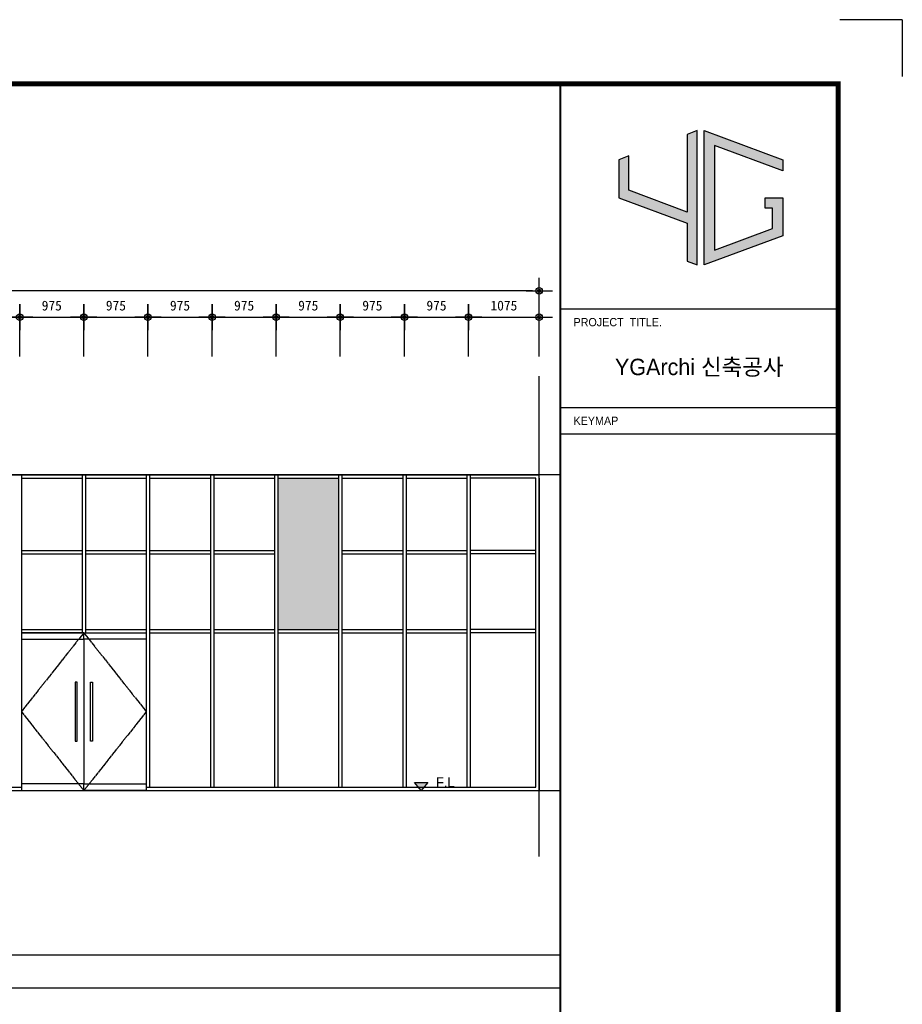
# Model space of a CAD drawing. Header units: millimetres. Extents: x 3445018 to 4174071, y -6064565 to -5122887.
# Tile 49 of 192: x 3782200 to 3795621, y -5601190 to -5586215. Entities that reach past the tile are written whole.
import ezdxf
from ezdxf.enums import TextEntityAlignment as Align

# ---------------------------------------------------------------- set-up
doc = ezdxf.new("R2010")
doc.units = ezdxf.units.MM
doc.header["$MEASUREMENT"] = 0
doc.linetypes.add('CEN', pattern=[66, 60, -2, 2, -2])
doc.layers.get('0').update_dxf_attribs({"linetype": 'CONTINUOUS'})
doc.layers.get('DEFPOINTS').update_dxf_attribs({"linetype": 'CONTINUOUS'})
for name, color, linetype in [('3', 3, 'CONTINUOUS'), ('A_GE_CEN', 1, 'CEN'), ('A_GE_FORM', 7, 'CONTINUOUS'), ('A_GE_SYM', 7, 'CONTINUOUS'), ('A_GE_TEXT', 3, 'CONTINUOUS'), ('CEN', 13, 'CEN'), ('DIM', 7, 'CONTINUOUS'), ('EL3', 7, 'CONTINUOUS'), ('SO-252', 252, 'CONTINUOUS'), ('TABLE', 7, 'CONTINUOUS'), ('WIN1', 4, 'CONTINUOUS'), ('WIN2', 9, 'CONTINUOUS')]:
    doc.layers.add(name, color=color, linetype=linetype)
doc.styles.add('HY울릉도 L', font='txt')
doc.styles.add('SDP-S', font='txt')
doc.styles.add('굴림', font='txt')
doc.styles.add('돋움', font='txt')
doc.dimstyles.new('SMDI-3', dxfattribs={"dimtxt": 3, "dimasz": 1, "dimexe": 2, "dimexo": 3, "dimgap": 1, "dimtad": 1, "dimdsep": 46, "dimtxsty": 'HY울릉도 L', "dimblk": 'Z_DOT', "dimcen": 2.5, "dimdle": 1.5, "dimclrd": 1, "dimclre": 1, "dimclrt": 2, "dimadec": 0, "dimazin": 0, "dimtfac": 1, "dimtix": 1, "dimtmove": 2, "dimatfit": 3, "dimldrblk": 'Z_DOT', "dimfxl": 2, "dimtvp": 1, "dimtolj": 1, "dimtzin": 0, "dimarcsym": 0})

# ---------------------------------------------------------------- blocks, each defined once
blk = doc.blocks.new('AW3')
at = {"layer": 'SO-252', "ltscale": 200}
h = blk.add_hatch(color=256, dxfattribs=at)
h.dxf.hatch_style = 1
h.paths.add_polyline_path([(3299063, -5424956), (3298138, -5424956), (3298138, -5427256), (3299063, -5427256)])
h.paths.add_polyline_path([(3306863, -5424956), (3305938, -5424956), (3305938, -5427256), (3306863, -5427256)])
h.paths.add_polyline_path([(3314663, -5424956), (3313738, -5424956), (3313738, -5427256), (3314663, -5427256)])
h.paths.add_polyline_path([(3322463, -5424955), (3321538, -5424955), (3321538, -5427256), (3322463, -5427256)])
at = {"layer": 'CEN'}
for points in [[(3318588, -5427306), (3317638, -5428506), (3318588, -5429706)], [(3318588, -5427306), (3319538, -5428506), (3318588, -5429706)]]:
    blk.add_lwpolyline(points, dxfattribs=at)
at = {"layer": 'EL3', "ltscale": 200}
blk.add_line((3325513, -5424956), (3325513, -5429706), dxfattribs=at)
at = {"layer": 'WIN1', "ltscale": 200}
for p, q in [((3292163, -5424906), (3325513, -5424906)), ((3317638, -5424906), (3317638, -5429606)), ((3317638, -5424956), (3318563, -5424956)), ((3318563, -5424906), (3318563, -5427306)), ((3318613, -5424906), (3318613, -5427306)), ((3318613, -5424956), (3319538, -5424956)), ((3319538, -5424906), (3319538, -5429606)), ((3319588, -5424906), (3319588, -5429656)), ((3319588, -5424956), (3320513, -5424956)), ((3320513, -5424906), (3320513, -5429656)), ((3320563, -5424906), (3320563, -5429656)), ((3320563, -5424956), (3321488, -5424956)), ((3321488, -5424906), (3321488, -5429656)), ((3321538, -5424906), (3321538, -5429656)), ((3321538, -5424955), (3322463, -5424955)), ((3322463, -5424906), (3322463, -5429656)), ((3322513, -5424906), (3322513, -5429656)), ((3322513, -5424956), (3323438, -5424956)), ((3323438, -5424906), (3323438, -5429656)), ((3323488, -5424906), (3323488, -5429656)), ((3323488, -5424956), (3324413, -5424956)), ((3324413, -5424906), (3324413, -5429656)), ((3324463, -5424906), (3324463, -5429656)), ((3325463, -5424956), (3324463, -5424956)), ((3325463, -5429656), (3325463, -5424956)), ((3325513, -5429706), (3325513, -5424906)), ((3317638, -5426056), (3318563, -5426056)), ((3317638, -5426106), (3318563, -5426106)), ((3318613, -5426056), (3319538, -5426056)), ((3318613, -5426106), (3319538, -5426106)), ((3319588, -5426056), (3320513, -5426056)), ((3319588, -5426106), (3320513, -5426106)), ((3320563, -5426056), (3321488, -5426056)), ((3320563, -5426106), (3321488, -5426106)), ((3322513, -5426056), (3323438, -5426056)), ((3322513, -5426106), (3323438, -5426106)), ((3323488, -5426056), (3324413, -5426056)), ((3323488, -5426106), (3324413, -5426106)), ((3325463, -5426056), (3324463, -5426056)), ((3325463, -5426106), (3324463, -5426106)), ((3317638, -5427256), (3318563, -5427256)), ((3317638, -5427306), (3318563, -5427306)), ((3318613, -5427256), (3319538, -5427256)), ((3318613, -5427306), (3319538, -5427306)), ((3319588, -5427256), (3320513, -5427256)), ((3319588, -5427306), (3320513, -5427306)), ((3320563, -5427256), (3321488, -5427256)), ((3320563, -5427306), (3321488, -5427306)), ((3321538, -5427256), (3322463, -5427256)), ((3321538, -5427306), (3322463, -5427306)), ((3322513, -5427256), (3323438, -5427256)), ((3322513, -5427306), (3323438, -5427306)), ((3323488, -5427256), (3324413, -5427256)), ((3323488, -5427306), (3324413, -5427306)), ((3325463, -5427256), (3324463, -5427256)), ((3325463, -5427306), (3324463, -5427306)), ((3318588, -5427406), (3318588, -5429606)), ((3313200, -5429656), (3317638, -5429656)), ((3319538, -5429656), (3325463, -5429656))]:
    blk.add_line(p, q, dxfattribs=at)
for points in [[(3317638, -5427406), (3318588, -5427406), (3318588, -5427306), (3317638, -5427306)], [(3319538, -5427406), (3318588, -5427406), (3318588, -5427306), (3319538, -5427306)], [(3317638, -5429706), (3318588, -5429706), (3318588, -5429606), (3317638, -5429606)], [(3319538, -5429706), (3318588, -5429706), (3318588, -5429606), (3319538, -5429606)]]:
    blk.add_lwpolyline(points, close=True, dxfattribs=at)
blk.add_lwpolyline([(3296138, -5429706), (3295188, -5429706), (3295188, -5429606), (3296138, -5429606), (3296138, -5429706), (3325513, -5429706)], dxfattribs=at)
at = {"layer": 'WIN2', "ltscale": 200}
for points in [[(3318458, -5428956), (3318488, -5428956), (3318488, -5428056), (3318458, -5428056)], [(3318718, -5428956), (3318688, -5428956), (3318688, -5428056), (3318718, -5428056)]]:
    blk.add_lwpolyline(points, close=True, dxfattribs=at)
blk = doc.blocks.new('sheet _서영')
at = {"true_color": 0xf50000}
h = blk.add_hatch(color=1, dxfattribs=at)
h.dxf.hatch_style = 1
h.paths.add_polyline_path([(-361932.13, -1058516.3), (-361932.13, -1058505.89), (-361935.25, -1058507.04), (-361935.25, -1058518.6), (-361914.45, -1058526.3), (-361914.45, -1058537.86), (-361911.33, -1058539.01), (-361911.33, -1058498.18), (-361914.45, -1058499.34), (-361914.45, -1058522.97)])
h.paths.add_polyline_path([(-361906.13, -1058502.67), (-361885.33, -1058510.37), (-361885.33, -1058507.04), (-361909.25, -1058498.18), (-361909.25, -1058539.01), (-361885.33, -1058530.15), (-361885.33, -1058518.6), (-361890.73, -1058518.6), (-361890.73, -1058521.72), (-361888.45, -1058521.72), (-361888.45, -1058527.98), (-361906.13, -1058534.53)])
at = {"color": 1, "true_color": 0xf50000}
for points in [[(-361932.13, -1058505.89), (-361935.25, -1058507.04), (-361935.25, -1058518.6), (-361914.45, -1058526.3), (-361914.45, -1058537.86), (-361911.33, -1058539.01), (-361911.33, -1058498.18), (-361914.45, -1058499.34), (-361914.45, -1058522.97), (-361932.13, -1058516.3), (-361932.13, -1058505.89), (-361935.25, -1058507.04)], [(-361890.73, -1058518.6), (-361885.33, -1058518.6), (-361885.33, -1058530.15), (-361909.25, -1058539.01), (-361909.25, -1058498.18), (-361885.33, -1058507.04), (-361885.33, -1058510.37), (-361906.13, -1058502.67), (-361906.13, -1058534.53), (-361888.45, -1058527.98), (-361888.45, -1058521.72), (-361890.73, -1058521.72), (-361890.73, -1058521.72), (-361890.73, -1058518.6)]]:
    blk.add_lwpolyline(points, dxfattribs=at)
at = {"layer": 'A_GE_FORM'}
for q in [(-361867.99, -1058464.44), (-361848.99, -1058481.68)]:
    blk.add_line((-361848.99, -1058464.44), q, dxfattribs=at)
at = {"layer": 'A_GE_FORM', "color": 161}
for p, q in [((-361952.99, -1058552.43), (-361868.99, -1058552.43)), ((-361952.99, -1058582.43), (-361868.99, -1058582.43)), ((-361952.99, -1058590.43), (-361868.99, -1058590.43))]:
    blk.add_line(p, q, dxfattribs=at)
at = {"layer": 'A_GE_FORM', "const_width": 1.5}
blk.add_lwpolyline([(-361868.49, -1059038.93), (-362670.49, -1059038.93), (-362670.49, -1058483.93), (-361868.49, -1058483.93)], close=True, dxfattribs=at)
at = {"layer": 'A_GE_FORM', "const_width": 0.6}
blk.add_lwpolyline([(-361952.99, -1059038.93), (-361952.99, -1058483.93)], dxfattribs=at)
at = {"layer": 'A_GE_TEXT', "style": '돋움'}
for s, p in [('PROJECT  TITLE.', (-361948.99, -1058556.43)), ('KEYMAP', (-361948.99, -1058586.43))]:
    blk.add_text(s, height=2.5, dxfattribs=at).set_placement(p, align=Align.MIDDLE_LEFT)
at = {"layer": 'A_GE_TEXT', "style": '굴림'}
blk.add_text('YGArchi 신축공사', height=5, dxfattribs=at).set_placement((-361910.74, -1058570.06), align=Align.MIDDLE_CENTER)
blk = doc.blocks.new('Z_DOT')
at = {"layer": 'DIM', "color": 1, "ltscale": 3}
for p, q in [((0, -2), (0, 2)), ((-2, 0), (2, 0))]:
    blk.add_line(p, q, dxfattribs=at)
for radius in [0.5, 0.25]:
    blk.add_circle((0, 0), radius, dxfattribs=at)
blk = doc.blocks.new('*D572')
at = {"layer": 'DEFPOINTS', "color": 0, "ltscale": 3, "transparency": 16777216}
for p in [(3756750, -5590339), (3756750, -5591639), (3790100, -5591639)]:
    blk.add_point(p, dxfattribs=at)
at = {"layer": 'DIM', "color": 1, "lineweight": -2, "ltscale": 3, "transparency": 16777216}
for p, q in [((3756750, -5591339), (3756750, -5590139)), ((3790100, -5591339), (3790100, -5590139)), ((3790000, -5590339), (3756850, -5590339))]:
    blk.add_line(p, q, dxfattribs=at)
at = {"layer": 'DIM', "color": 1, "lineweight": -2, "ltscale": 3, "transparency": 16777216, "xscale": 100, "yscale": 100, "zscale": 100, "rotation": 180}
blk.add_blockref('Z_DOT', (3756750, -5590339), dxfattribs=at)
at = {"layer": 'DIM', "color": 1, "lineweight": -2, "ltscale": 3, "transparency": 16777216, "xscale": 100, "yscale": 100, "zscale": 100}
blk.add_blockref('Z_DOT', (3790100, -5590339), dxfattribs=at)
at = {"layer": 'DIM', "color": 2, "ltscale": 3, "transparency": 16777216, "insert": (3773425, -5590164), "char_height": 150, "attachment_point": 5, "style": 'SDP-S'}
blk.add_mtext('\\A1;33350', dxfattribs=at)
blk = doc.blocks.new('*D598')
at = {"layer": 'DEFPOINTS', "color": 0, "ltscale": 3, "transparency": 16777216}
for p in [(3782200, -5590739), (3781225, -5591639), (3782200, -5591639)]:
    blk.add_point(p, dxfattribs=at)
at = {"layer": 'DIM', "color": 1, "lineweight": -2, "ltscale": 3, "transparency": 16777216}
for p, q in [((3781225, -5591339), (3781225, -5590539)), ((3782200, -5591339), (3782200, -5590539)), ((3781325, -5590739), (3782100, -5590739))]:
    blk.add_line(p, q, dxfattribs=at)
at = {"layer": 'DIM', "color": 1, "lineweight": -2, "ltscale": 3, "transparency": 16777216, "xscale": 100, "yscale": 100, "zscale": 100, "rotation": 180}
blk.add_blockref('Z_DOT', (3781225, -5590739), dxfattribs=at)
at = {"layer": 'DIM', "color": 1, "lineweight": -2, "ltscale": 3, "transparency": 16777216, "xscale": 100, "yscale": 100, "zscale": 100}
blk.add_blockref('Z_DOT', (3782200, -5590739), dxfattribs=at)
at = {"layer": 'DIM', "color": 2, "ltscale": 3, "transparency": 16777216, "insert": (3781713, -5590564), "char_height": 150, "attachment_point": 5, "style": 'SDP-S'}
blk.add_mtext('\\A1;975', dxfattribs=at)
blk = doc.blocks.new('*D599')
at = {"layer": 'DEFPOINTS', "color": 0, "ltscale": 3, "transparency": 16777216}
for p in [(3783175, -5590739), (3782200, -5591639), (3783175, -5591639)]:
    blk.add_point(p, dxfattribs=at)
at = {"layer": 'DIM', "color": 1, "lineweight": -2, "ltscale": 3, "transparency": 16777216}
for p, q in [((3782200, -5591339), (3782200, -5590539)), ((3783175, -5591339), (3783175, -5590539)), ((3782300, -5590739), (3783075, -5590739))]:
    blk.add_line(p, q, dxfattribs=at)
at = {"layer": 'DIM', "color": 1, "lineweight": -2, "ltscale": 3, "transparency": 16777216, "xscale": 100, "yscale": 100, "zscale": 100, "rotation": 180}
blk.add_blockref('Z_DOT', (3782200, -5590739), dxfattribs=at)
at = {"layer": 'DIM', "color": 1, "lineweight": -2, "ltscale": 3, "transparency": 16777216, "xscale": 100, "yscale": 100, "zscale": 100}
blk.add_blockref('Z_DOT', (3783175, -5590739), dxfattribs=at)
at = {"layer": 'DIM', "color": 2, "ltscale": 3, "transparency": 16777216, "insert": (3782688, -5590564), "char_height": 150, "attachment_point": 5, "style": 'SDP-S'}
blk.add_mtext('\\A1;975', dxfattribs=at)
blk = doc.blocks.new('*D600')
at = {"layer": 'DEFPOINTS', "color": 0, "ltscale": 3, "transparency": 16777216}
for p in [(3784150, -5590739), (3783175, -5591639), (3784150, -5591639)]:
    blk.add_point(p, dxfattribs=at)
at = {"layer": 'DIM', "color": 1, "lineweight": -2, "ltscale": 3, "transparency": 16777216}
for p, q in [((3783175, -5591339), (3783175, -5590539)), ((3784150, -5591339), (3784150, -5590539)), ((3783275, -5590739), (3784050, -5590739))]:
    blk.add_line(p, q, dxfattribs=at)
at = {"layer": 'DIM', "color": 1, "lineweight": -2, "ltscale": 3, "transparency": 16777216, "xscale": 100, "yscale": 100, "zscale": 100, "rotation": 180}
blk.add_blockref('Z_DOT', (3783175, -5590739), dxfattribs=at)
at = {"layer": 'DIM', "color": 1, "lineweight": -2, "ltscale": 3, "transparency": 16777216, "xscale": 100, "yscale": 100, "zscale": 100}
blk.add_blockref('Z_DOT', (3784150, -5590739), dxfattribs=at)
at = {"layer": 'DIM', "color": 2, "ltscale": 3, "transparency": 16777216, "insert": (3783663, -5590564), "char_height": 150, "attachment_point": 5, "style": 'SDP-S'}
blk.add_mtext('\\A1;975', dxfattribs=at)
blk = doc.blocks.new('*D601')
at = {"layer": 'DEFPOINTS', "color": 0, "ltscale": 3, "transparency": 16777216}
for p in [(3785125, -5590739), (3784150, -5591639), (3785125, -5591639)]:
    blk.add_point(p, dxfattribs=at)
at = {"layer": 'DIM', "color": 1, "lineweight": -2, "ltscale": 3, "transparency": 16777216}
for p, q in [((3784150, -5591339), (3784150, -5590539)), ((3785125, -5591339), (3785125, -5590539)), ((3784250, -5590739), (3785025, -5590739))]:
    blk.add_line(p, q, dxfattribs=at)
at = {"layer": 'DIM', "color": 1, "lineweight": -2, "ltscale": 3, "transparency": 16777216, "xscale": 100, "yscale": 100, "zscale": 100, "rotation": 180}
blk.add_blockref('Z_DOT', (3784150, -5590739), dxfattribs=at)
at = {"layer": 'DIM', "color": 1, "lineweight": -2, "ltscale": 3, "transparency": 16777216, "xscale": 100, "yscale": 100, "zscale": 100}
blk.add_blockref('Z_DOT', (3785125, -5590739), dxfattribs=at)
at = {"layer": 'DIM', "color": 2, "ltscale": 3, "transparency": 16777216, "insert": (3784638, -5590564), "char_height": 150, "attachment_point": 5, "style": 'SDP-S'}
blk.add_mtext('\\A1;975', dxfattribs=at)
blk = doc.blocks.new('*D602')
at = {"layer": 'DEFPOINTS', "color": 0, "ltscale": 3, "transparency": 16777216}
for p in [(3786100, -5590739), (3785125, -5591639), (3786100, -5591639)]:
    blk.add_point(p, dxfattribs=at)
at = {"layer": 'DIM', "color": 1, "lineweight": -2, "ltscale": 3, "transparency": 16777216}
for p, q in [((3785125, -5591339), (3785125, -5590539)), ((3786100, -5591339), (3786100, -5590539)), ((3785225, -5590739), (3786000, -5590739))]:
    blk.add_line(p, q, dxfattribs=at)
at = {"layer": 'DIM', "color": 1, "lineweight": -2, "ltscale": 3, "transparency": 16777216, "xscale": 100, "yscale": 100, "zscale": 100, "rotation": 180}
blk.add_blockref('Z_DOT', (3785125, -5590739), dxfattribs=at)
at = {"layer": 'DIM', "color": 1, "lineweight": -2, "ltscale": 3, "transparency": 16777216, "xscale": 100, "yscale": 100, "zscale": 100}
blk.add_blockref('Z_DOT', (3786100, -5590739), dxfattribs=at)
at = {"layer": 'DIM', "color": 2, "ltscale": 3, "transparency": 16777216, "insert": (3785613, -5590564), "char_height": 150, "attachment_point": 5, "style": 'SDP-S'}
blk.add_mtext('\\A1;975', dxfattribs=at)
blk = doc.blocks.new('*D603')
at = {"layer": 'DEFPOINTS', "color": 0, "ltscale": 3, "transparency": 16777216}
for p in [(3787075, -5590739), (3786100, -5591639), (3787075, -5591639)]:
    blk.add_point(p, dxfattribs=at)
at = {"layer": 'DIM', "color": 1, "lineweight": -2, "ltscale": 3, "transparency": 16777216}
for p, q in [((3786100, -5591339), (3786100, -5590539)), ((3787075, -5591339), (3787075, -5590539)), ((3786200, -5590739), (3786975, -5590739))]:
    blk.add_line(p, q, dxfattribs=at)
at = {"layer": 'DIM', "color": 1, "lineweight": -2, "ltscale": 3, "transparency": 16777216, "xscale": 100, "yscale": 100, "zscale": 100, "rotation": 180}
blk.add_blockref('Z_DOT', (3786100, -5590739), dxfattribs=at)
at = {"layer": 'DIM', "color": 1, "lineweight": -2, "ltscale": 3, "transparency": 16777216, "xscale": 100, "yscale": 100, "zscale": 100}
blk.add_blockref('Z_DOT', (3787075, -5590739), dxfattribs=at)
at = {"layer": 'DIM', "color": 2, "ltscale": 3, "transparency": 16777216, "insert": (3786588, -5590564), "char_height": 150, "attachment_point": 5, "style": 'SDP-S'}
blk.add_mtext('\\A1;975', dxfattribs=at)
blk = doc.blocks.new('*D604')
at = {"layer": 'DEFPOINTS', "color": 0, "ltscale": 3, "transparency": 16777216}
for p in [(3788050, -5590739), (3787075, -5591639), (3788050, -5591639)]:
    blk.add_point(p, dxfattribs=at)
at = {"layer": 'DIM', "color": 1, "lineweight": -2, "ltscale": 3, "transparency": 16777216}
for p, q in [((3787075, -5591339), (3787075, -5590539)), ((3788050, -5591339), (3788050, -5590539)), ((3787175, -5590739), (3787950, -5590739))]:
    blk.add_line(p, q, dxfattribs=at)
at = {"layer": 'DIM', "color": 1, "lineweight": -2, "ltscale": 3, "transparency": 16777216, "xscale": 100, "yscale": 100, "zscale": 100, "rotation": 180}
blk.add_blockref('Z_DOT', (3787075, -5590739), dxfattribs=at)
at = {"layer": 'DIM', "color": 1, "lineweight": -2, "ltscale": 3, "transparency": 16777216, "xscale": 100, "yscale": 100, "zscale": 100}
blk.add_blockref('Z_DOT', (3788050, -5590739), dxfattribs=at)
at = {"layer": 'DIM', "color": 2, "ltscale": 3, "transparency": 16777216, "insert": (3787563, -5590564), "char_height": 150, "attachment_point": 5, "style": 'SDP-S'}
blk.add_mtext('\\A1;975', dxfattribs=at)
blk = doc.blocks.new('*D605')
at = {"layer": 'DEFPOINTS', "color": 0, "ltscale": 3, "transparency": 16777216}
for p in [(3789025, -5590739), (3788050, -5591639), (3789025, -5591639)]:
    blk.add_point(p, dxfattribs=at)
at = {"layer": 'DIM', "color": 1, "lineweight": -2, "ltscale": 3, "transparency": 16777216}
for p, q in [((3788050, -5591339), (3788050, -5590539)), ((3789025, -5591339), (3789025, -5590539)), ((3788150, -5590739), (3788925, -5590739))]:
    blk.add_line(p, q, dxfattribs=at)
at = {"layer": 'DIM', "color": 1, "lineweight": -2, "ltscale": 3, "transparency": 16777216, "xscale": 100, "yscale": 100, "zscale": 100, "rotation": 180}
blk.add_blockref('Z_DOT', (3788050, -5590739), dxfattribs=at)
at = {"layer": 'DIM', "color": 1, "lineweight": -2, "ltscale": 3, "transparency": 16777216, "xscale": 100, "yscale": 100, "zscale": 100}
blk.add_blockref('Z_DOT', (3789025, -5590739), dxfattribs=at)
at = {"layer": 'DIM', "color": 2, "ltscale": 3, "transparency": 16777216, "insert": (3788538, -5590564), "char_height": 150, "attachment_point": 5, "style": 'SDP-S'}
blk.add_mtext('\\A1;975', dxfattribs=at)
blk = doc.blocks.new('*D606')
at = {"layer": 'DEFPOINTS', "color": 0, "ltscale": 3, "transparency": 16777216}
for p in [(3790100, -5590739), (3789025, -5591639), (3790100, -5591639)]:
    blk.add_point(p, dxfattribs=at)
at = {"layer": 'DIM', "color": 1, "lineweight": -2, "ltscale": 3, "transparency": 16777216}
for p, q in [((3789025, -5591339), (3789025, -5590539)), ((3790100, -5591339), (3790100, -5590539)), ((3789125, -5590739), (3790000, -5590739))]:
    blk.add_line(p, q, dxfattribs=at)
at = {"layer": 'DIM', "color": 1, "lineweight": -2, "ltscale": 3, "transparency": 16777216, "xscale": 100, "yscale": 100, "zscale": 100, "rotation": 180}
blk.add_blockref('Z_DOT', (3789025, -5590739), dxfattribs=at)
at = {"layer": 'DIM', "color": 1, "lineweight": -2, "ltscale": 3, "transparency": 16777216, "xscale": 100, "yscale": 100, "zscale": 100}
blk.add_blockref('Z_DOT', (3790100, -5590739), dxfattribs=at)
at = {"layer": 'DIM', "color": 2, "ltscale": 3, "transparency": 16777216, "insert": (3789563, -5590564), "char_height": 150, "attachment_point": 5, "style": 'SDP-S'}
blk.add_mtext('\\A1;1075', dxfattribs=at)

msp = doc.modelspace()

# ---------------------------------------------------------------- hatches: boundary and pattern name
at = {"layer": 'A_GE_SYM'}
msp.add_hatch(color=256, dxfattribs=at).paths.add_polyline_path([(3788305.477, -5597938.636), (3788205.477, -5597818.636), (3788405.477, -5597818.636)])

# ---------------------------------------------------------------- linework, layer by layer
at = {"layer": 'A_GE_CEN', "ltscale": 200}
for p, q in [((3790100.045, -5598939.949), (3790100.045, -5591638.636)), ((3790421.4, -5593138.636), (3756546.4, -5593138.636))]:
    msp.add_line(p, q, dxfattribs=at)
at = {"layer": 'A_GE_CEN'}
msp.add_line((3756546.4, -5597937.414), (3790421.4, -5597939.044), dxfattribs=at)
at = {"layer": 'A_GE_SYM'}
msp.add_lwpolyline([(3788305.477, -5597938.636), (3788205.477, -5597818.636), (3788405.477, -5597818.636), (3788305.477, -5597938.636)], dxfattribs=at)
at = {"layer": 'TABLE', "color": 8}
for p, q in [((3754546.4, -5600439.949), (3790421.4, -5600439.949)), ((3757546.4, -5600939.949), (3790421.4, -5600939.949))]:
    msp.add_line(p, q, dxfattribs=at)

# ---------------------------------------------------------------- block references
at = {"layer": '3', "xscale": 50, "yscale": 50, "zscale": 50}
msp.add_blockref('sheet _서영', (21888070.9, 47337006.801), dxfattribs=at)
at = {"layer": 'WIN2'}
msp.add_blockref('AW3', (464587.188, -168233.044), dxfattribs=at)

# ---------------------------------------------------------------- texts
at = {"layer": 'A_GE_TEXT', "style": '돋움'}
msp.add_text('F.L', height=150, dxfattribs=at).set_placement((3788530.068, -5597888.636))

# ---------------------------------------------------------------- dimensions: what is measured, and where the dimension line sits
at = {"layer": 'DIM', "ltscale": 3}
dim = msp.add_linear_dim(base=(3756750.045, -5590338.636), p1=(3790100.045, -5591638.636), p2=(3756750.045, -5591638.636), dimstyle='SMDI-3', override={"dimscale": 100, "dimtxt": 1.5, "dimtxsty": 'SDP-S'}, dxfattribs=at)
dim.commit()
dim.dimension.update_dxf_attribs({"geometry": '*D572', "text_midpoint": (3773425.045, -5590163.534)})
for base, p1, p2, picture, middle in [((3782200.046, -5590738.657), (3781225.046, -5591638.636), (3782200.046, -5591638.636), '*D598', (3781712.546, -5590563.555)), ((3783175.046, -5590738.657), (3782200.046, -5591638.636), (3783175.046, -5591638.636), '*D599', (3782687.546, -5590563.555)), ((3784150.046, -5590738.657), (3783175.046, -5591638.636), (3784150.046, -5591638.636), '*D600', (3783662.546, -5590563.555)), ((3785125.046, -5590738.657), (3784150.046, -5591638.636), (3785125.046, -5591638.636), '*D601', (3784637.546, -5590563.555)), ((3786100.046, -5590738.657), (3785125.046, -5591638.636), (3786100.046, -5591638.636), '*D602', (3785612.546, -5590563.555)), ((3787075.046, -5590738.657), (3786100.046, -5591638.636), (3787075.046, -5591638.636), '*D603', (3786587.546, -5590563.555)), ((3788050.046, -5590738.657), (3787075.046, -5591638.636), (3788050.046, -5591638.636), '*D604', (3787562.546, -5590563.555)), ((3789025.046, -5590738.657), (3788050.046, -5591638.636), (3789025.046, -5591638.636), '*D605', (3788537.546, -5590563.555)), ((3790100.045, -5590738.657), (3789025.046, -5591638.636), (3790100.045, -5591638.636), '*D606', (3789562.545, -5590563.555))]:
    dim = msp.add_linear_dim(base=base, p1=p1, p2=p2, angle=180, dimstyle='SMDI-3', override={"dimscale": 100, "dimtxt": 1.5, "dimtxsty": 'SDP-S'}, dxfattribs=at)
    dim.commit()
    dim.dimension.update_dxf_attribs({"geometry": picture, "text_midpoint": middle})

doc.saveas('drawing.dxf')
